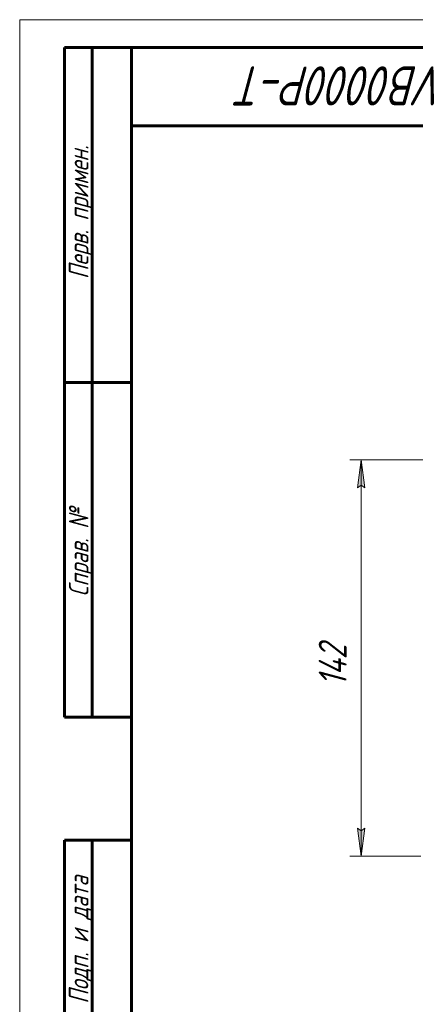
# Model space of a CAD drawing. Header units: millimetres. Extents: x 0 to 210, y 0 to 297.
# Tile 2 of 10: x 0 to 71, y 121 to 297. Entities that reach past the tile are written whole.
import ezdxf

# ---------------------------------------------------------------- set-up
doc = ezdxf.new("R2010")
doc.units = ezdxf.units.MM
for name, pattern in [('K5LT_AXLED', [19.5, 15, -1.5, 1.5, -1.5]), ('K5LT_BASIC', [0]), ('K5LT_THIN', [0])]:
    doc.linetypes.add(name, pattern=pattern)
doc.layers.add('Системный слой', color=7, linetype='Continuous')
doc.layers.add('Системный слой (1)', color=7, linetype='Continuous', true_color=0x6c6c6c)
doc.styles.add('KDIMTEXTSTYLE', font='txt', dxfattribs={"width": 0.96, "oblique": 15, "height": 5})
doc.styles.add('KTEXTSTYLE', font='txt', dxfattribs={"width": 0.96, "height": 5})
doc.dimstyles.new('KDIMSTYLE (0.50)', dxfattribs={"dimtxt": 5, "dimasz": 1, "dimexe": 2, "dimexo": 0, "dimgap": 1, "dimtad": 1, "dimlfac": 2, "dimtxsty": 'KDIMTEXTSTYLE', "dimsah": 1, "dimcen": 0, "dimdle": 1, "dimadec": 0, "dimazin": 0, "dimtfac": 0.667, "dimtmove": 0, "dimatfit": 3, "dimfxl": 1, "dimtvp": 1, "dimtolj": 1, "dimtzin": 0, "dimarcsym": 0})

# ---------------------------------------------------------------- blocks, each defined once
blk = doc.blocks.new('D1')
at = {"layer": 'Системный слой (1)'}
for points in [[(61.82, 213.11), (61.16, 218.11), (60.5, 213.11), (61.16, 213.61)], [(61.16, 147.12), (61.82, 152.12), (61.16, 151.62), (60.5, 152.12)]]:
    blk.add_hatch(color=7, dxfattribs=at).paths.add_polyline_path(points)
at = {"layer": 'Системный слой (1)', "color": 7, "linetype": 'K5LT_THIN', "lineweight": 18, "true_color": 0xffffff}
for p, q in [((141.24, 218.11), (59.16, 218.11)), ((60.5, 213.11), (61.16, 218.11)), ((61.16, 218.11), (61.82, 213.11)), ((61.16, 147.12), (61.16, 218.11)), ((61.16, 213.61), (60.5, 213.11)), ((61.82, 213.11), (61.16, 213.61)), ((61.16, 147.12), (60.5, 152.12)), ((60.5, 152.12), (61.16, 151.62)), ((61.16, 151.62), (61.82, 152.12)), ((61.82, 152.12), (61.16, 147.12)), ((71.74, 147.12), (59.16, 147.12))]:
    blk.add_line(p, q, dxfattribs=at)
blk.add_wipeout([(60.16, 177.54), (52.78, 177.54), (52.78, 187.29), (60.16, 187.29)]).dxf.layer = 'Системный слой (1)'
at = {"layer": 'Системный слой (1)', "color": 7, "insert": (53.57, 177.54), "char_height": 5, "attachment_point": 1, "rotation": 90, "style": 'KTEXTSTYLE'}
blk.add_mtext('\\fArial|b0|c204|p34;\\H5.0;\\W1.000;\\Q15;\\fGOST Type AU|b0|i0|c204|p34;\\Q15;\\W0.960;142', dxfattribs=at)
blk = doc.blocks.new('KDIMARROW_01')
at = {"layer": 'Системный слой'}
blk.add_hatch(color=0, dxfattribs=at).paths.add_polyline_path([(-5, -0.66), (0, 0), (-5, 0.66), (-4.5, 0)])
at = {"layer": 'Системный слой', "color": 0, "linetype": 'K5LT_THIN', "lineweight": 18}
for p, q in [((-4.5, 0), (-5, 0.66)), ((-5, 0.66), (0, 0)), ((0, 0), (-5, -0.66)), ((-5, -0.66), (-4.5, 0))]:
    blk.add_line(p, q, dxfattribs=at)
at = {"layer": 'Системный слой (1)', "color": 0, "linetype": 'K5LT_THIN', "lineweight": 18}
blk.add_line((102.74, 147.12), (102.24, 147.12), dxfattribs=at)
blk = doc.blocks.new('U14')
at = {"color": 7, "linetype": 'K5LT_THIN', "lineweight": 18, "true_color": 0xffffff}
for p, q in [((0, 0), (0, 297)), ((0, 297), (210, 297))]:
    blk.add_line(p, q, dxfattribs=at)
at = {"color": 143, "linetype": 'K5LT_BASIC', "lineweight": 60, "true_color": 0x33acca}
for p, q in [((8, 172), (8, 292)), ((20, 292), (8, 292)), ((13, 172), (13, 292)), ((20, 5), (20, 292)), ((20, 292), (205, 292)), ((90, 278), (20, 278)), ((20, 232), (8, 232)), ((20, 172), (8, 172)), ((8, 5), (8, 150)), ((20, 150), (8, 150)), ((13, 5), (13, 150))]:
    blk.add_line(p, q, dxfattribs=at)
at = {"color": 7, "attachment_point": 1, "style": 'KTEXTSTYLE'}
for s, insert, char_height, rotation in [('\\fArial|b0|c204|p34;\\H5.0;\\W1.000;\\Q15;\\fGOST Type AU|b0|i0|c204|p34;\\Q15;\\W0.960;\\H7.00;VB0000P-T', (76.37, 281.64), 7, 180), ('\\fArial|b0|c204|p34;\\H5.0;\\W1.000;\\Q15;\\fGOST Type AU|b0|i0|c204|p34;\\Q15;\\W0.960;\\H3.50;Перв. примен.', (8.82, 250.52), 3.5, 90), ('\\fArial|b0|c204|p34;\\H5.0;\\W1.000;\\Q15;\\fGOST Type AU|b0|i0|c204|p34;\\Q15;\\W0.960;\\H3.50;Справ. №', (8.82, 193.63), 3.5, 90), ('\\fArial|b0|c204|p34;\\H5.0;\\W1.000;\\Q15;\\fGOST Type AU|b0|i0|c204|p34;\\Q15;\\W0.960;\\H3.50;Подп. и дата', (8.82, 120.66), 3.5, 90)]:
    blk.add_mtext(s, dxfattribs=dict(at, insert=insert, char_height=char_height, rotation=rotation))

msp = doc.modelspace()

# ---------------------------------------------------------------- linework, layer by layer
at = {"layer": 'Системный слой (1)', "color": 30, "linetype": 'K5LT_AXLED', "lineweight": 18, "true_color": 0xff8000}
msp.add_line((91.3323, 147.1155), (69.7366, 147.1155), dxfattribs=at)

# ---------------------------------------------------------------- next in the draw order: dimensions: what is measured, and where the dimension line sits
at = {"layer": 'Системный слой (1)', "color": 7}
dim = msp.add_linear_dim(base=(61.162, 147.1155), p1=(141.2397, 218.1131), p2=(71.7366, 147.1155), angle=90, dimstyle='KDIMSTYLE (0.50)', override={"dimexo": 0, "dimpost": '\\fGOST Type AU|b0|c204|p34;\\H5.0;\\W0.960;\\Q15;<>', "dimblk1": 'KDIMARROW_01', "dimblk2": 'KDIMARROW_01', "dimse1": 0, "dimse2": 0, "dimclrt": 7, "dimtol": 1, "dimtp": 0, "dimtm": 0, "dimtdec": 5, "dimtolj": 1}, dxfattribs=at)
dim.commit()
dim.dimension.update_dxf_attribs({"geometry": 'D1', "text_midpoint": (61.162, 182.6143), "dimtype": 160})

# ---------------------------------------------------------------- next in the draw order: block references
msp.add_blockref('U14', (0, 0))

doc.saveas('drawing.dxf')
